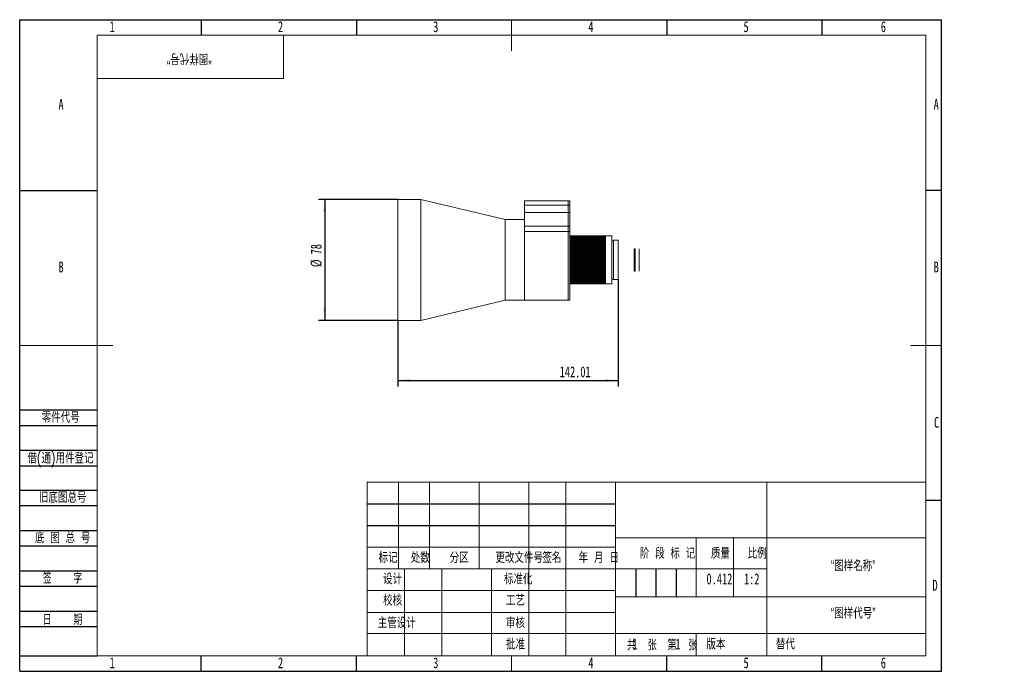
# Model space of a CAD drawing. Header units: millimetres. Extents: x 0 to 317, y 0 to 210.
import ezdxf

# ---------------------------------------------------------------- set-up
doc = ezdxf.new("R2010")
doc.units = ezdxf.units.MM
doc.layers.add('图框', color=7, linetype='Continuous')
doc.layers.add('粗实线层', color=7, linetype='Continuous', lineweight=15)
doc.styles.add('SLDTEXTSTYLE0', font='TXT', dxfattribs={"width": 0.7, "bigfont": 'bigfont'})
doc.styles.add('SLDTEXTSTYLE1', font='TXT', dxfattribs={"width": 0.6, "bigfont": 'bigfont'})
doc.styles.add('SLDTEXTSTYLE2', font='TXT', dxfattribs={"width": 0.614286, "bigfont": 'bigfont'})
doc.styles.add('SLDTEXTSTYLE3', font='TXT', dxfattribs={"width": 0.62, "bigfont": 'bigfont'})
doc.styles.add('SLDTEXTSTYLE4', font='TXT', dxfattribs={"width": 0.566667, "bigfont": 'bigfont'})
doc.styles.add('SLDTEXTSTYLE5', font='TXT', dxfattribs={"width": 0.7})
doc.dimstyles.new('SLDDIMSTYLE0', dxfattribs={"dimtxt": 3.5, "dimasz": 4.08, "dimexe": 0, "dimexo": 0.0625, "dimgap": 0.875, "dimtad": 2, "dimlfac": 2, "dimrnd": 1e-09, "dimzin": 12, "dimdsep": 46, "dimtxsty": 'SLDTEXTSTYLE5', "dimsah": 1, "dimcen": 0.09, "dimadec": 0, "dimazin": 3, "dimtfac": 1, "dimtofl": 0, "dimtmove": 0, "dimatfit": 3, "dimfxl": 1, "dimfrac": 2, "dimtolj": 1, "dimtzin": 12, "dimarcsym": 0})

# ---------------------------------------------------------------- blocks, each defined once
blk = doc.blocks.new('_D')
at = {"layer": '图框'}
for p, q in [((121.79, 152.08), (96.28, 152.08)), ((98.28, 152.08), (98.28, 113.08)), ((121.79, 113.08), (96.28, 113.08))]:
    blk.add_line(p, q, dxfattribs=at)
for points in [[(98.28, 152.08), (97.77, 148), (98.79, 148)], [(98.28, 113.08), (98.79, 117.16), (97.77, 117.16)]]:
    blk.add_solid(points, dxfattribs=at)
at = {"layer": '图框', "char_height": 3.5, "attachment_point": 1, "rotation": 90, "style": 'SLDTEXTSTYLE5'}
for s, insert in [('78', (93.77, 134.36)), ('%%c', (93.76, 130.25))]:
    blk.add_mtext(s, dxfattribs=dict(at, insert=insert))
blk = doc.blocks.new('_D_1')
at = {"layer": '图框'}
for p, q in [((192.79, 126.23), (192.79, 91.75)), ((121.79, 113.08), (121.79, 91.75)), ((121.79, 93.75), (192.79, 93.75))]:
    blk.add_line(p, q, dxfattribs=at)
for points in [[(121.79, 93.75), (125.87, 93.24), (125.87, 94.26)], [(192.79, 93.75), (188.71, 94.26), (188.71, 93.24)]]:
    blk.add_solid(points, dxfattribs=at)
at = {"layer": '图框', "insert": (173.97, 98.26), "char_height": 3.5, "attachment_point": 1, "style": 'SLDTEXTSTYLE5'}
blk.add_mtext('142.01', dxfattribs=at)

msp = doc.modelspace()

# ---------------------------------------------------------------- linework, layer by layer
at = {"color": 7, "linetype": 'Continuous', "lineweight": 15}
for p, q in [((129.2888, 152.0801), (121.7888, 152.0801)), ((121.7888, 132.5801), (121.7888, 152.0801)), ((156.4686, 145.5801), (129.2888, 152.0801)), ((129.2888, 132.5801), (129.2888, 152.0801)), ((176.6722, 151.5801), (162.6722, 151.5801)), ((162.6722, 151.5801), (162.6722, 150.2446)), ((162.6722, 150.2446), (176.6722, 150.2446)), ((162.6722, 147.9078), (162.6722, 150.2446)), ((177.2722, 151.5801), (176.6722, 151.5801)), ((176.6722, 150.2446), (176.6722, 151.5801)), ((176.6722, 150.2446), (177.2722, 150.2446)), ((176.6722, 147.9078), (176.6722, 150.2446)), ((177.2722, 150.2446), (177.2722, 151.5801)), ((177.2722, 150.2446), (177.2722, 147.9078)), ((176.6722, 147.9078), (162.6722, 147.9078)), ((162.6722, 147.9078), (162.6722, 143.4576)), ((177.2722, 147.9078), (176.6722, 147.9078)), ((176.6722, 143.4576), (176.6722, 147.9078)), ((177.2722, 143.4576), (177.2722, 147.9078)), ((162.6722, 145.5801), (156.4686, 145.5801)), ((156.4686, 132.5801), (156.4686, 145.5801)), ((162.6722, 143.4576), (176.6722, 143.4576)), ((162.6722, 141.6927), (162.6722, 143.4576)), ((176.6722, 143.4576), (177.2722, 143.4576)), ((176.6722, 141.6927), (176.6722, 143.4576)), ((177.2722, 143.4576), (177.2722, 141.6927)), ((176.6722, 141.6927), (162.6722, 141.6927)), ((162.6722, 141.6927), (162.6722, 119.5801)), ((162.6722, 132.5801), (162.6722, 141.6927)), ((177.2722, 141.6927), (176.6722, 141.6927)), ((176.6722, 119.5801), (176.6722, 141.6927)), ((177.2722, 119.5801), (177.2722, 141.6927)), ((188.7438, 140.3287), (177.2722, 140.3287)), ((177.2722, 140.3225), (188.7438, 140.3225)), ((188.7438, 140.3044), (177.2722, 140.3044)), ((177.2722, 140.2856), (188.7438, 140.2856)), ((188.7438, 140.2496), (177.2722, 140.2496)), ((177.2722, 140.2184), (188.7438, 140.2184)), ((188.7438, 140.1646), (177.2722, 140.1646)), ((177.2722, 140.121), (188.7438, 140.121)), ((188.7438, 140.0496), (177.2722, 140.0496)), ((177.2722, 139.9939), (188.7438, 139.9939)), ((188.7438, 139.9051), (177.2722, 139.9051)), ((177.2722, 139.8375), (188.7438, 139.8375)), ((188.7438, 139.7318), (177.2722, 139.7318)), ((177.2722, 139.6524), (188.7438, 139.6524)), ((188.7438, 140.3225), (188.7438, 140.3287)), ((188.7438, 140.3044), (188.7438, 140.3225)), ((188.7438, 140.2856), (188.7438, 140.3044)), ((188.7438, 140.2496), (188.7438, 140.2856)), ((188.7438, 140.2184), (188.7438, 140.2496)), ((188.7438, 140.1646), (188.7438, 140.2184)), ((188.7438, 140.121), (188.7438, 140.1646)), ((188.7438, 140.0496), (188.7438, 140.121)), ((188.7438, 139.9939), (188.7438, 140.0496)), ((188.7438, 139.9051), (188.7438, 139.9939)), ((188.7438, 139.8375), (188.7438, 139.9051)), ((188.7438, 139.7318), (188.7438, 139.8375)), ((188.7438, 139.6524), (188.7438, 139.7318)), ((188.7438, 139.5301), (188.7438, 139.6524)), ((190.7938, 140.3301), (188.7938, 140.3301)), ((188.7938, 132.5801), (188.7938, 140.3301)), ((190.7938, 132.5801), (190.7938, 140.3301)), ((188.7438, 139.5301), (177.2722, 139.5301)), ((177.2722, 139.4394), (188.7438, 139.4394)), ((188.7438, 139.3011), (177.2722, 139.3011)), ((177.2722, 139.1994), (188.7438, 139.1994)), ((188.7438, 139.0456), (177.2722, 139.0456)), ((177.2722, 138.9333), (188.7438, 138.9333)), ((188.7438, 138.7645), (177.2722, 138.7645)), ((177.2722, 138.642), (188.7438, 138.642)), ((188.7438, 138.459), (177.2722, 138.459)), ((177.2722, 138.3269), (188.7438, 138.3269)), ((188.7438, 138.1303), (177.2722, 138.1303)), ((177.2722, 137.9891), (188.7438, 137.9891)), ((188.7438, 137.7797), (177.2722, 137.7797)), ((177.2722, 137.6299), (188.7438, 137.6299)), ((188.7438, 137.4086), (177.2722, 137.4086)), ((177.2722, 137.2508), (188.7438, 137.2508)), ((188.7438, 137.0185), (177.2722, 137.0185)), ((177.2722, 136.8532), (188.7438, 136.8532)), ((188.7438, 136.6108), (177.2722, 136.6108)), ((177.2722, 136.4388), (188.7438, 136.4388)), ((188.7438, 139.4394), (188.7438, 139.5301)), ((188.7438, 139.3011), (188.7438, 139.4394)), ((188.7438, 139.1994), (188.7438, 139.3011)), ((188.7438, 139.0456), (188.7438, 139.1994)), ((188.7438, 138.9333), (188.7438, 139.0456)), ((188.7438, 138.7645), (188.7438, 138.9333)), ((188.7938, 138.8301), (188.7438, 138.8301)), ((188.7438, 138.642), (188.7438, 138.7645)), ((188.7438, 138.459), (188.7438, 138.642)), ((188.7438, 138.3269), (188.7438, 138.459)), ((188.7438, 138.1303), (188.7438, 138.3269)), ((188.7438, 137.9891), (188.7438, 138.1303)), ((188.7438, 137.7797), (188.7438, 137.9891)), ((188.7438, 137.6299), (188.7438, 137.7797)), ((188.7438, 137.4086), (188.7438, 137.6299)), ((188.7438, 137.2508), (188.7438, 137.4086)), ((188.7438, 137.0185), (188.7438, 137.2508)), ((188.7438, 136.8532), (188.7438, 137.0185)), ((188.7438, 136.6108), (188.7438, 136.8532)), ((188.7438, 136.4388), (188.7438, 136.6108)), ((188.7438, 136.1932), (188.7438, 136.4388)), ((191.2938, 138.7801), (190.7938, 138.7801)), ((192.7938, 138.9301), (191.2938, 138.9301)), ((191.2938, 132.5801), (191.2938, 138.9301)), ((192.7938, 132.5801), (192.7938, 138.9301)), ((177.2722, 136.1932), (188.7438, 136.1932)), ((188.7438, 136.1872), (177.2722, 136.1872)), ((177.2722, 136.0092), (188.7438, 136.0092)), ((177.2722, 135.7734), (188.7438, 135.7734)), ((188.7438, 135.7494), (177.2722, 135.7494)), ((177.2722, 135.566), (188.7438, 135.566)), ((177.2722, 135.341), (188.7438, 135.341)), ((188.7438, 135.2991), (177.2722, 135.2991)), ((177.2722, 135.1111), (188.7438, 135.1111)), ((177.2722, 134.8977), (188.7438, 134.8977)), ((188.7438, 134.838), (177.2722, 134.838)), ((177.2722, 134.6461), (188.7438, 134.6461)), ((177.2722, 134.4452), (188.7438, 134.4452)), ((188.7438, 134.368), (177.2722, 134.368)), ((177.2722, 134.1731), (188.7438, 134.1731)), ((177.2722, 133.9854), (188.7438, 133.9854)), ((188.7438, 133.891), (177.2722, 133.891)), ((177.2722, 133.6937), (188.7438, 133.6937)), ((177.2722, 133.5201), (188.7438, 133.5201)), ((188.7438, 133.4088), (177.2722, 133.4088)), ((188.7438, 136.1872), (188.7438, 136.1932)), ((188.7438, 136.0092), (188.7438, 136.1872)), ((188.7438, 135.7734), (188.7438, 136.0092)), ((188.7438, 135.7494), (188.7438, 135.7734)), ((188.7438, 135.566), (188.7438, 135.7494)), ((188.7438, 135.341), (188.7438, 135.566)), ((188.7438, 135.2991), (188.7438, 135.341)), ((188.7438, 135.1111), (188.7438, 135.2991)), ((188.7438, 134.8977), (188.7438, 135.1111)), ((188.7438, 134.838), (188.7438, 134.8977)), ((188.7438, 134.6461), (188.7438, 134.838)), ((188.7438, 134.4452), (188.7438, 134.6461)), ((188.7438, 134.368), (188.7438, 134.4452)), ((188.7438, 134.1731), (188.7438, 134.368)), ((188.7438, 133.9854), (188.7438, 134.1731)), ((188.7438, 133.891), (188.7438, 133.9854)), ((188.7438, 133.6937), (188.7438, 133.891)), ((188.7438, 133.5201), (188.7438, 133.6937)), ((188.7438, 133.4088), (188.7438, 133.5201)), ((188.7438, 133.2099), (188.7438, 133.4088)), ((198.3202, 136.1795), (198.0202, 136.1795)), ((198.0202, 136.1795), (198.0202, 128.9806)), ((198.3202, 136.1795), (198.3202, 128.9806)), ((199.5752, 136.191), (199.5702, 136.191)), ((199.5702, 136.191), (199.5702, 128.9691)), ((199.5752, 136.191), (199.5752, 128.9784)), ((121.7888, 113.0801), (121.7888, 132.5801)), ((129.2888, 113.0801), (129.2888, 132.5801)), ((156.4686, 119.5801), (156.4686, 132.5801)), ((162.6722, 119.5801), (162.6722, 132.5801)), ((177.2722, 133.2099), (188.7438, 133.2099)), ((177.2722, 133.051), (188.7438, 133.051)), ((188.7438, 132.9233), (177.2722, 132.9233)), ((177.2722, 132.7236), (188.7438, 132.7236)), ((177.2722, 132.5801), (188.7438, 132.5801)), ((188.7438, 132.4365), (177.2722, 132.4365)), ((177.2722, 132.2368), (188.7438, 132.2368)), ((177.2722, 132.1091), (188.7438, 132.1091)), ((188.7438, 131.9502), (177.2722, 131.9502)), ((177.2722, 131.7513), (188.7438, 131.7513)), ((177.2722, 131.6401), (188.7438, 131.6401)), ((188.7438, 131.4665), (177.2722, 131.4665)), ((177.2722, 131.2691), (188.7438, 131.2691)), ((177.2722, 131.1747), (188.7438, 131.1747)), ((188.7438, 130.9871), (177.2722, 130.9871)), ((177.2722, 130.7921), (188.7438, 130.7921)), ((177.2722, 130.7149), (188.7438, 130.7149)), ((188.7438, 130.514), (177.2722, 130.514)), ((177.2722, 130.3221), (188.7438, 130.3221)), ((177.2722, 130.2624), (188.7438, 130.2624)), ((188.7438, 133.051), (188.7438, 133.2099)), ((188.7438, 132.9233), (188.7438, 133.051)), ((188.7438, 132.7236), (188.7438, 132.9233)), ((188.7438, 132.5801), (188.7438, 132.7236)), ((188.7438, 132.4365), (188.7438, 132.5801)), ((188.7438, 132.2368), (188.7438, 132.4365)), ((188.7438, 132.1091), (188.7438, 132.2368)), ((188.7438, 131.9502), (188.7438, 132.1091)), ((188.7438, 131.7513), (188.7438, 131.9502)), ((188.7438, 131.6401), (188.7438, 131.7513)), ((188.7438, 131.4665), (188.7438, 131.6401)), ((188.7438, 131.2691), (188.7438, 131.4665)), ((188.7438, 131.1747), (188.7438, 131.2691)), ((188.7438, 130.9871), (188.7438, 131.1747)), ((188.7438, 130.7921), (188.7438, 130.9871)), ((188.7438, 130.7149), (188.7438, 130.7921)), ((188.7438, 130.514), (188.7438, 130.7149)), ((188.7438, 130.3221), (188.7438, 130.514)), ((188.7438, 130.2624), (188.7438, 130.3221)), ((188.7438, 130.0491), (188.7438, 130.2624)), ((188.7938, 124.8301), (188.7938, 132.5801)), ((190.7938, 124.8301), (190.7938, 132.5801)), ((191.2938, 126.2301), (191.2938, 132.5801)), ((192.7938, 126.2301), (192.7938, 132.5801)), ((188.7438, 130.0491), (177.2722, 130.0491)), ((177.2722, 129.8611), (188.7438, 129.8611)), ((177.2722, 129.8191), (188.7438, 129.8191)), ((188.7438, 129.5941), (177.2722, 129.5941)), ((177.2722, 129.4108), (188.7438, 129.4108)), ((177.2722, 129.3867), (188.7438, 129.3867)), ((188.7438, 129.1509), (177.2722, 129.1509)), ((177.2722, 128.9729), (188.7438, 128.9729)), ((177.2722, 128.9669), (188.7438, 128.9669)), ((188.7438, 128.7213), (177.2722, 128.7213)), ((177.2722, 128.5493), (188.7438, 128.5493)), ((188.7438, 128.3069), (177.2722, 128.3069)), ((177.2722, 128.1417), (188.7438, 128.1417)), ((188.7438, 127.9094), (177.2722, 127.9094)), ((177.2722, 127.7515), (188.7438, 127.7515)), ((188.7438, 127.5303), (177.2722, 127.5303)), ((177.2722, 127.3804), (188.7438, 127.3804)), ((188.7438, 127.1711), (177.2722, 127.1711)), ((177.2722, 127.0298), (188.7438, 127.0298)), ((188.7438, 129.8611), (188.7438, 130.0491)), ((188.7438, 129.8191), (188.7438, 129.8611)), ((188.7438, 129.5941), (188.7438, 129.8191)), ((188.7438, 129.4108), (188.7438, 129.5941)), ((188.7438, 129.3867), (188.7438, 129.4108)), ((188.7438, 129.1509), (188.7438, 129.3867)), ((188.7438, 128.9729), (188.7438, 129.1509)), ((188.7438, 128.9669), (188.7438, 128.9729)), ((188.7438, 128.7213), (188.7438, 128.9669)), ((188.7438, 128.5493), (188.7438, 128.7213)), ((188.7438, 128.3069), (188.7438, 128.5493)), ((188.7438, 128.1417), (188.7438, 128.3069)), ((188.7438, 127.9094), (188.7438, 128.1417)), ((188.7438, 127.7515), (188.7438, 127.9094)), ((188.7438, 127.5303), (188.7438, 127.7515)), ((188.7438, 127.3804), (188.7438, 127.5303)), ((188.7438, 127.1711), (188.7438, 127.3804)), ((188.7438, 127.0298), (188.7438, 127.1711)), ((188.7438, 126.8333), (188.7438, 127.0298)), ((198.0202, 128.9806), (198.3202, 128.9806)), ((199.5702, 128.9691), (199.5752, 128.9691)), ((199.5752, 128.9784), (199.5752, 128.9691)), ((188.7438, 126.8333), (177.2722, 126.8333)), ((177.2722, 126.7011), (188.7438, 126.7011)), ((188.7438, 126.5181), (177.2722, 126.5181)), ((177.2722, 126.3957), (188.7438, 126.3957)), ((188.7438, 126.2269), (177.2722, 126.2269)), ((177.2722, 126.1146), (188.7438, 126.1146)), ((188.7438, 125.9607), (177.2722, 125.9607)), ((177.2722, 125.859), (188.7438, 125.859)), ((188.7438, 125.7207), (177.2722, 125.7207)), ((177.2722, 125.63), (188.7438, 125.63)), ((188.7438, 125.5077), (177.2722, 125.5077)), ((177.2722, 125.4284), (188.7438, 125.4284)), ((188.7438, 125.3227), (177.2722, 125.3227)), ((177.2722, 125.255), (188.7438, 125.255)), ((188.7438, 125.1663), (177.2722, 125.1663)), ((177.2722, 125.1105), (188.7438, 125.1105)), ((188.7438, 125.0391), (177.2722, 125.0391)), ((177.2722, 124.9956), (188.7438, 124.9956)), ((188.7438, 124.9418), (177.2722, 124.9418)), ((177.2722, 124.9105), (188.7438, 124.9105)), ((188.7438, 124.8745), (177.2722, 124.8745)), ((177.2722, 124.8557), (188.7438, 124.8557)), ((188.7438, 124.8377), (177.2722, 124.8377)), ((177.2722, 124.8314), (188.7438, 124.8314)), ((188.7438, 126.7011), (188.7438, 126.8333)), ((188.7438, 126.5181), (188.7438, 126.7011)), ((188.7438, 126.3957), (188.7438, 126.5181)), ((188.7438, 126.2269), (188.7438, 126.3957)), ((188.7438, 126.3301), (188.7938, 126.3301)), ((188.7438, 126.1146), (188.7438, 126.2269)), ((188.7438, 125.9607), (188.7438, 126.1146)), ((188.7438, 125.859), (188.7438, 125.9607)), ((188.7438, 125.7207), (188.7438, 125.859)), ((188.7438, 125.63), (188.7438, 125.7207)), ((188.7438, 125.5077), (188.7438, 125.63)), ((188.7438, 125.4284), (188.7438, 125.5077)), ((188.7438, 125.3227), (188.7438, 125.4284)), ((188.7438, 125.255), (188.7438, 125.3227)), ((188.7438, 125.1663), (188.7438, 125.255)), ((188.7438, 125.1105), (188.7438, 125.1663)), ((188.7438, 125.0391), (188.7438, 125.1105)), ((188.7438, 124.9956), (188.7438, 125.0391)), ((188.7438, 124.9418), (188.7438, 124.9956)), ((188.7438, 124.9105), (188.7438, 124.9418)), ((188.7438, 124.8745), (188.7438, 124.9105)), ((188.7438, 124.8557), (188.7438, 124.8745)), ((188.7438, 124.8377), (188.7438, 124.8557)), ((188.7438, 124.8314), (188.7438, 124.8377)), ((188.7938, 124.8301), (190.7938, 124.8301)), ((190.7938, 126.3801), (191.2938, 126.3801)), ((191.2938, 126.2301), (192.7938, 126.2301)), ((129.2888, 113.0801), (156.4686, 119.5801)), ((156.4686, 119.5801), (162.6722, 119.5801)), ((162.6722, 119.5801), (176.6722, 119.5801)), ((176.6722, 119.5801), (177.2722, 119.5801)), ((121.7888, 113.0801), (129.2888, 113.0801))]:
    msp.add_line(p, q, dxfattribs=at)
at = {"layer": '图框'}
for p, q in [((0, 0), (0, 210)), ((0, 210), (297, 210)), ((58.5, 210), (58.5, 205)), ((108.5, 210), (108.5, 205)), ((208.5, 210), (208.5, 205)), ((258.5, 210), (258.5, 205)), ((297, 0), (297, 210)), ((0, 155), (25, 155)), ((297, 155), (292, 155)), ((0, 84.2206), (25, 84.2206)), ((0, 79.2206), (25, 79.2206)), ((0, 71.2206), (25, 71.2206)), ((0, 66.2206), (25, 66.2206)), ((0, 58.43), (25, 58.43)), ((112, 54), (192, 54)), ((297, 55), (292, 55)), ((0, 53.43), (25, 53.43)), ((0, 45.43), (25, 45.43)), ((112, 47), (192, 47)), ((0, 40.43), (25, 40.43)), ((0, 32.43), (25, 32.43)), ((198.5, 33), (198.5, 24)), ((205, 33), (205, 24)), ((211.5, 33), (211.5, 24)), ((0, 27.43), (25, 27.43)), ((0, 19.43), (25, 19.43)), ((0, 14.43), (25, 14.43)), ((0, 5), (25, 5)), ((58.5, 0), (58.5, 5)), ((108.5, 0), (108.5, 5)), ((208.5, 0), (208.5, 5)), ((258.5, 0), (258.5, 5)), ((0, 0), (297, 0))]:
    msp.add_line(p, q, dxfattribs=at)
at = {"layer": '图框', "lineweight": 15}
for p, q in [((158.5, 210), (158.5, 200)), ((0, 105), (30, 105)), ((297, 105), (287, 105)), ((112, 61), (112, 5)), ((112, 61), (292, 61)), ((122, 61), (122, 33)), ((132, 61), (132, 33)), ((148, 61), (148, 33)), ((164, 61), (164, 5)), ((176, 61), (176, 5)), ((191.9681, 61.0522), (192.0047, 5)), ((240.6919, 61), (240.6919, 5)), ((191.9799, 43.0522), (291.9799, 43.0522)), ((218, 43.0691), (218, 24.0691)), ((230, 43), (230, 24)), ((112, 40), (192, 40)), ((112, 33), (192, 33)), ((124, 33), (124, 5)), ((136, 33), (136, 5)), ((152, 33), (152, 5)), ((192.0152, 33), (240.6919, 33)), ((112, 26), (192, 26)), ((192, 24), (292, 24)), ((112, 19), (192, 19)), ((112, 12.1661), (192, 12.1661)), ((192, 12.1661), (292, 12.1661)), ((218, 12.1661), (218, 5)), ((25, 5), (292, 5)), ((158.5, 0), (158.5, 5))]:
    msp.add_line(p, q, dxfattribs=at)
at = {"layer": '图框', "linetype": 'Continuous', "lineweight": 15}
for p, q in [((25, 5), (25, 205)), ((25, 205), (292, 205)), ((292, 5), (292, 205))]:
    msp.add_line(p, q, dxfattribs=at)
at = {"layer": '粗实线层'}
for p, q in [((85, 191), (85, 205)), ((25, 191), (85, 191))]:
    msp.add_line(p, q, dxfattribs=at)

# ---------------------------------------------------------------- texts
at = {"layer": '图框', "char_height": 3.5}
for s, insert, attachment_point, style in [('1', (29.7944, 209.4858), 2, 'SLDTEXTSTYLE5'), ('2', (84.0444, 209.4858), 2, 'SLDTEXTSTYLE5'), ('3', (134.0444, 209.4858), 2, 'SLDTEXTSTYLE5'), ('4', (184.0444, 209.4858), 2, 'SLDTEXTSTYLE5'), ('5', (234.0444, 209.4858), 2, 'SLDTEXTSTYLE5'), ('6', (278.2969, 209.4858), 2, 'SLDTEXTSTYLE5'), ('A', (13.3203, 184.4858), 2, 'SLDTEXTSTYLE5'), ('A', (295.3203, 184.4858), 2, 'SLDTEXTSTYLE5'), ('B', (13.3203, 132.0434), 2, 'SLDTEXTSTYLE5'), ('B', (295.3203, 132.0434), 2, 'SLDTEXTSTYLE5'), ('\\M+197EB\\M+18C8F\\M+191E3\\M+18D86', (7.0836, 83.5791), 1, 'SLDTEXTSTYLE0'), ('C', (295.4273, 81.9858), 2, 'SLDTEXTSTYLE5'), ('\\M+18ED8(\\M+192CA)\\M+19770\\M+18C8F\\M+1936F记', (2.4961, 70.4725), 1, 'SLDTEXTSTYLE0'), ('\\M+18B8C\\M+192EA图总\\M+18D86', (6.1941, 57.8238), 1, 'SLDTEXTSTYLE0'), ('\\M+192EA 图 总 \\M+18D86', (4.9472, 44.7655), 1, 'SLDTEXTSTYLE2'), ('\\M+18D58\\M+189FC\\M+195B6\\M+18C8F\\M+18D86', (160.9367, 38.4172), 2, 'SLDTEXTSTYLE0'), ('标记', (118.6973, 38.4172), 2, 'SLDTEXTSTYLE0'), ('处\\M+19094', (129.0872, 38.4172), 2, 'SLDTEXTSTYLE0'), ('\\M+195AA\\M+18BE6', (141.6086, 38.4172), 2, 'SLDTEXTSTYLE0'), ('签\\M+196BC', (171.4765, 38.4172), 2, 'SLDTEXTSTYLE0'), ('\\M+1944E \\M+18C8E \\M+193FA', (186.589, 38.4172), 2, 'SLDTEXTSTYLE3'), ('阶 \\M+19269 标 记', (208.7236, 39.8054), 2, 'SLDTEXTSTYLE2'), ('质\\M+197CA', (225.7721, 39.8054), 2, 'SLDTEXTSTYLE0'), ('\\M+194E4\\M+197E1', (237.6193, 39.8054), 2, 'SLDTEXTSTYLE0'), ('\\M+18167图样\\M+196BC\\M+18FCC\\M+18168', (268.5617, 35.7907), 2, 'SLDTEXTSTYLE0'), ('签    \\M+18E9A', (13.8097, 31.7635), 2, 'SLDTEXTSTYLE4'), ('设计', (120.147, 31.5581), 2, 'SLDTEXTSTYLE0'), ('标\\M+18F79\\M+189BB', (160.6132, 31.4917), 2, 'SLDTEXTSTYLE0'), ('0.412', (225.4554, 31.5205), 2, 'SLDTEXTSTYLE5'), ('1:2', (235.8582, 31.5205), 2, 'SLDTEXTSTYLE5'), ('D', (294.9297, 29.4858), 2, 'SLDTEXTSTYLE5'), ('\\M+18D5A\\M+18A6A', (120.147, 24.679), 2, 'SLDTEXTSTYLE0'), ('\\M+18D48艺', (159.7357, 24.6426), 2, 'SLDTEXTSTYLE0'), ('\\M+18167图样\\M+191E3\\M+18D86\\M+18168', (268.5641, 20.4896), 2, 'SLDTEXTSTYLE0'), ('\\M+193FA    \\M+18AFA', (13.8097, 18.4135), 2, 'SLDTEXTSTYLE4'), ('\\M+18EE5\\M+18AC7设计', (121.5062, 17.3993), 2, 'SLDTEXTSTYLE0'), ('审\\M+18A6A', (159.7357, 17.3993), 2, 'SLDTEXTSTYLE0'), ('\\M+194E1\\M+18F79', (159.7381, 10.5229), 2, 'SLDTEXTSTYLE0'), ('\\M+18BA4  张', (200.4813, 10.2618), 2, 'SLDTEXTSTYLE1'), ('1', (197.3926, 10.5314), 1, 'SLDTEXTSTYLE5'), ('\\M+194C5\\M+1967B', (224.3389, 10.5314), 2, 'SLDTEXTSTYLE0'), ('\\M+191E6  张', (213.5087, 10.2618), 2, 'SLDTEXTSTYLE1'), ('1', (211.295, 10.5314), 1, 'SLDTEXTSTYLE5'), ('\\M+191D6\\M+191E3', (243.6406, 10.5314), 1, 'SLDTEXTSTYLE0'), ('1', (29.7944, 4.4858), 2, 'SLDTEXTSTYLE5'), ('2', (84.0444, 4.4858), 2, 'SLDTEXTSTYLE5'), ('3', (134.0444, 4.4858), 2, 'SLDTEXTSTYLE5'), ('4', (184.0444, 4.4858), 2, 'SLDTEXTSTYLE5'), ('5', (234.0444, 4.4858), 2, 'SLDTEXTSTYLE5'), ('6', (278.2969, 4.4858), 2, 'SLDTEXTSTYLE5')]:
    msp.add_mtext(s, dxfattribs=dict(at, insert=insert, attachment_point=attachment_point, style=style))
at = {"layer": '图框', "insert": (54.6359, 195.6547), "char_height": 3.5, "attachment_point": 2, "rotation": 180, "style": 'SLDTEXTSTYLE0'}
msp.add_mtext('\\M+18167图样\\M+191E3\\M+18D86\\M+18168', dxfattribs=at)

# ---------------------------------------------------------------- dimensions: what is measured, and where the dimension line sits
at = {"layer": '图框'}
dim = msp.add_linear_dim(base=(98.2816, 113.0801), p1=(121.7888, 152.0801), p2=(121.7888, 113.0801), angle=90, text='%%c<>', dimstyle='SLDDIMSTYLE0', dxfattribs=at)
dim.commit()
dim.dimension.update_dxf_attribs({"geometry": '_D', "text_midpoint": (98.2816, 133.8384), "dimtype": 160})
dim = msp.add_linear_dim(base=(192.7938, 93.7528), p1=(121.7888, 113.0801), p2=(192.7938, 126.2301), dimstyle='SLDDIMSTYLE0', dxfattribs=at)
dim.commit()
dim.dimension.update_dxf_attribs({"geometry": '_D_1', "text_midpoint": (178.5716, 93.7528), "dimtype": 160})

doc.saveas('drawing.dxf')
